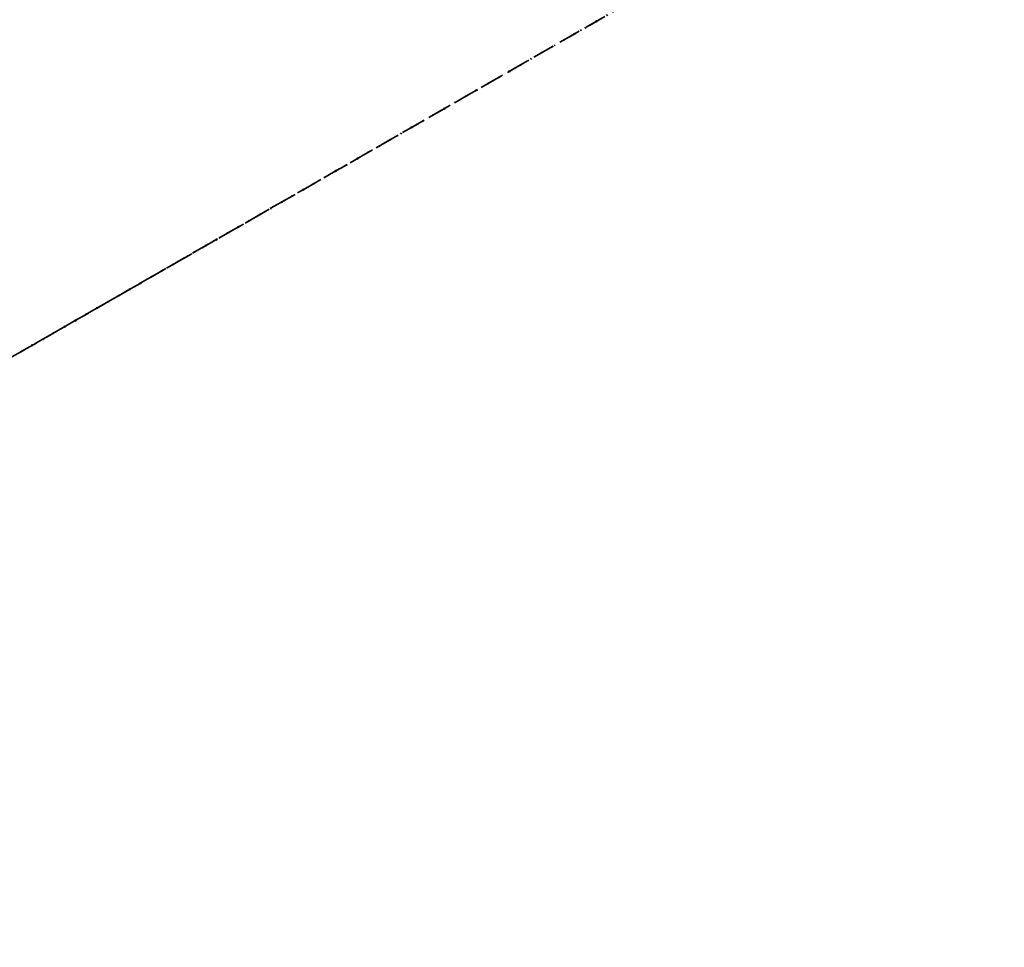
# Model space of a CAD drawing. Extents: x 6414462 to 7495468, y 5756825 to 5824657.
# Tile 13 of 54: x 6497147 to 6497230, y 5810148 to 5810226. Entities that reach past the tile are written whole.
import ezdxf

# ---------------------------------------------------------------- set-up
doc = ezdxf.new("R2010")
doc.units = 0
for name, pattern in [('2324-2024 mdcp$0$KROPK2', [1, 0.05, -0.95]), ('2324-2024 mdcp$0$KROPK3-2', [2.49, 1.5, -0.47, 0.05, -0.47]), ('2324-2024 mdcp$0$PRZER3-2', [2.5, 1.5, -1]), ('Lipnica teren 1$0$HIDDEN2', [0.1875, 0.125, -0.0625])]:
    doc.linetypes.add(name, pattern=pattern)
for name, color, linetype, lineweight in [('2324-2024 mdcp$0$GESJAE', 7, 'Continuous', 50), ('2324-2024 mdcp$0$GESJEW', 7, 'Continuous', 35), ('2324-2024 mdcp$0$GESJOB', 7, 'Continuous', 35)]:
    doc.layers.add(name, color=color, linetype=linetype, lineweight=lineweight)
doc.layers.add('Lipnica teren 1$0$demontaże', color=1, linetype='Continuous', true_color=0xff0000)

# ---------------------------------------------------------------- blocks, each defined once
blk = doc.blocks.new('2324-2024 mdcp')
at = {"layer": '2324-2024 mdcp$0$GESJAE', "color": 7, "linetype": '2324-2024 mdcp$0$KROPK2', "lineweight": 50}
blk.add_lwpolyline([(6497738.518, 5810537.304), (6497005.618, 5810116.221), (6497349.497, 5809664.45), (6497532.55, 5809433.41), (6497550.12, 5809414.95), (6497568.77, 5809395.35), (6497572.03, 5809391.93), (6497587.43, 5809375.75), (6497609.33, 5809352.74), (6497613.84, 5809351.39), (6497633.37, 5809331.24)], dxfattribs=at)
at = {"layer": '2324-2024 mdcp$0$GESJEW', "color": 7, "linetype": '2324-2024 mdcp$0$KROPK3-2', "lineweight": 35}
blk.add_lwpolyline([(6495642.376, 5808456.442), (6495626.99, 5808633.833), (6495633.578, 5808749.34), (6495669.998, 5808894.501), (6495678.712, 5808908.706), (6495764.798, 5809119.312), (6495818.923, 5809221.462), (6495819.659, 5809228.766), (6495879.326, 5809353.521), (6495944.905, 5809465.461), (6495948.722, 5809471.762), (6496069.39, 5809601.801), (6496275.087, 5809726.021), (6496474.45, 5809809.542), (6497005.618, 5810116.221), (6497738.518, 5810537.304)], dxfattribs=at)
at = {"layer": '2324-2024 mdcp$0$GESJOB', "color": 7, "linetype": '2324-2024 mdcp$0$PRZER3-2', "lineweight": 35}
blk.add_lwpolyline([(6497738.518, 5810537.304), (6497005.618, 5810116.221), (6497349.497, 5809664.45), (6497532.55, 5809433.41), (6497550.12, 5809414.95), (6497568.77, 5809395.35), (6497572.03, 5809391.93), (6497587.43, 5809375.75), (6497609.33, 5809352.74), (6497613.84, 5809351.39), (6497633.37, 5809331.24)], dxfattribs=at)
blk = doc.blocks.new('Lipnica teren 1')
at = {"layer": 'Lipnica teren 1$0$demontaże', "linetype": 'Lipnica teren 1$0$HIDDEN2'}
blk.add_blockref('2324-2024 mdcp', (0, 0), dxfattribs=at)

msp = doc.modelspace()

# ---------------------------------------------------------------- block references
msp.add_blockref('Lipnica teren 1', (0, 0))

doc.saveas('drawing.dxf')
